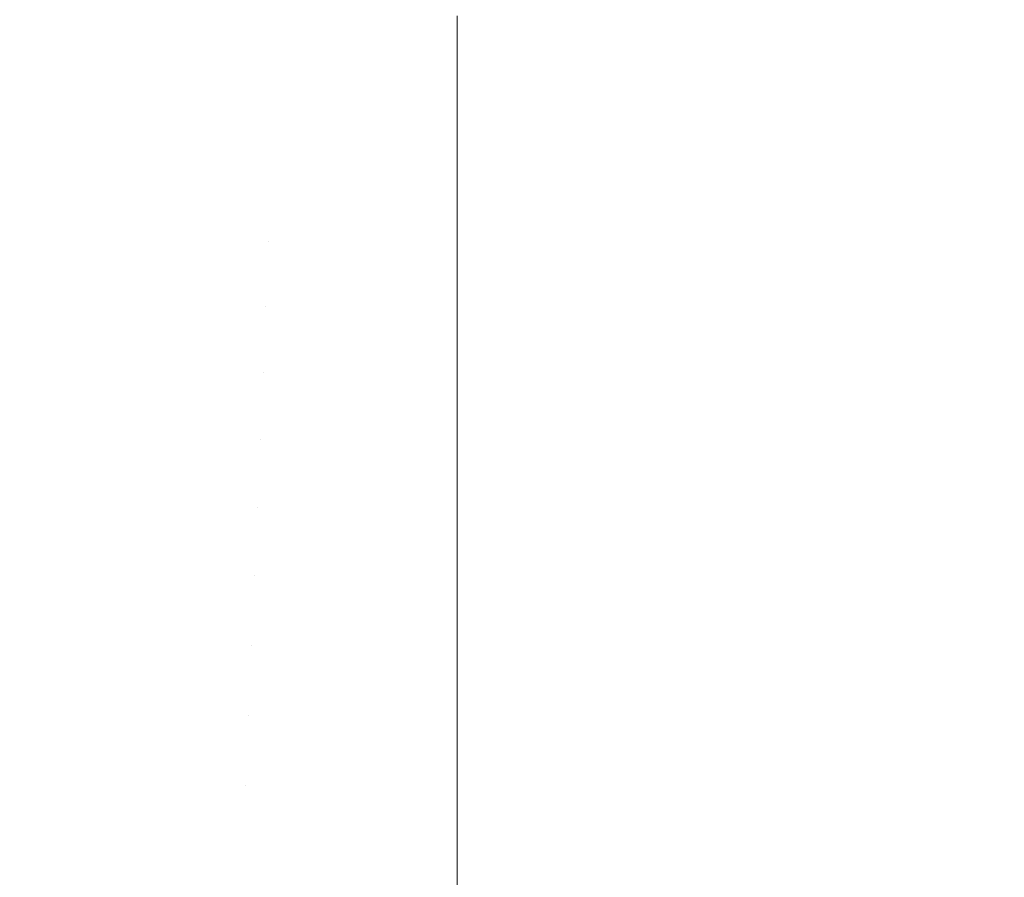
# Model space of a CAD drawing. Header units: centimetres. Extents: x -26.3 to 27.5, y 5.9 to 64.6.
# Tile 113 of 256: x -8.0121 to -7.9546, y 6.1036 to 6.1537. Entities that reach past the tile are written whole.
import ezdxf

# ---------------------------------------------------------------- set-up
doc = ezdxf.new("R2010")
doc.units = ezdxf.units.CM
doc.header["$LTSCALE"] = 2.54
doc.layers.add('Lucido design-1', color=7, linetype='Continuous')

# ---------------------------------------------------------------- blocks, each defined once
blk = doc.blocks.new('Gruppo-3-1')
at = {"color": 7, "linetype": 'Continuous', "lineweight": 9}
for points in [[(-25.986537, 7.600212, -743.114164), (-25.986537, 6.000212, -743.114164), (27.113463, 6.000212, -743.114164), (27.113463, 7.600212, -743.114164)], [(-25.986537, 7.600212, -779.214164), (-25.986537, 6.000212, -779.214164), (27.113463, 6.000212, -779.214164), (27.113463, 7.600212, -779.214164)]]:
    blk.add_3dface(points, dxfattribs=at)
for points, invisible_edges in [([(-8.007632, 6.152369, -743.900026), (-8.018132, 6.153488, -743.900026), (-8.01769, 6.156934, -743.897854), (-8.007337, 6.155832, -743.897854)], 15), ([(-8.007632, 6.152369, -780.000026), (-8.018132, 6.153488, -780.000026), (-8.01769, 6.156934, -779.997854), (-8.007337, 6.155832, -779.997854)], 15), ([(-7.997094, 6.151697, -743.900026), (-8.007632, 6.152369, -743.900026), (-8.007337, 6.155832, -743.897854), (-7.996947, 6.155169, -743.897854)], 15), ([(-7.997094, 6.151697, -780.000026), (-8.007632, 6.152369, -780.000026), (-8.007337, 6.155832, -779.997854), (-7.996947, 6.155169, -779.997854)], 15), ([(-7.986537, 6.153933, -743.898488), (-7.986537, 6.151473, -743.900026), (-7.997094, 6.151697, -743.900026), (-7.996947, 6.155169, -743.897854)], 14), ([(-7.986537, 6.153933, -779.998488), (-7.986537, 6.151473, -780.000026), (-7.997094, 6.151697, -780.000026), (-7.996947, 6.155169, -779.997854)], 14), ([(-7.986537, 6.151473, -743.900026), (-7.986537, 6.153933, -743.898488), (9.113463, 6.153933, -743.898488), (9.113463, 6.151473, -743.900026)], 10), ([(-7.986537, 6.151473, -780.000026), (-7.986537, 6.153933, -779.998488), (9.113463, 6.153933, -779.998488), (9.113463, 6.151473, -780.000026)], 10), ([(-8.007934, 6.148818, -743.902056), (-8.018584, 6.149952, -743.902056), (-8.018132, 6.153488, -743.900026), (-8.007632, 6.152369, -743.900026)], 15), ([(-8.007934, 6.148818, -780.002056), (-8.018584, 6.149952, -780.002056), (-8.018132, 6.153488, -780.000026), (-8.007632, 6.152369, -780.000026)], 15), ([(-7.997245, 6.148136, -743.902056), (-8.007934, 6.148818, -743.902056), (-8.007632, 6.152369, -743.900026), (-7.997094, 6.151697, -743.900026)], 15), ([(-7.997245, 6.148136, -780.002056), (-8.007934, 6.148818, -780.002056), (-8.007632, 6.152369, -780.000026), (-7.997094, 6.151697, -780.000026)], 15), ([(-7.986537, 6.150202, -743.90075), (-7.986537, 6.147909, -743.902056), (-7.997245, 6.148136, -743.902056), (-7.997094, 6.151697, -743.900026)], 14), ([(-7.986537, 6.150202, -780.00075), (-7.986537, 6.147909, -780.002056), (-7.997245, 6.148136, -780.002056), (-7.997094, 6.151697, -780.000026)], 14), ([(-7.997094, 6.151697, -743.900026), (-7.986537, 6.151473, -743.900026), (-7.986537, 6.150202, -743.90075)], 9), ([(-7.997094, 6.151697, -780.000026), (-7.986537, 6.151473, -780.000026), (-7.986537, 6.150202, -780.00075)], 9), ([(9.113463, 6.151473, -743.900026), (9.113463, 6.150202, -743.90075), (-7.986537, 6.150202, -743.90075), (-7.986537, 6.151473, -743.900026)], 10), ([(9.113463, 6.151473, -780.000026), (9.113463, 6.150202, -780.00075), (-7.986537, 6.150202, -780.00075), (-7.986537, 6.151473, -780.000026)], 10), ([(-7.986537, 6.147909, -743.902056), (-7.986537, 6.150202, -743.90075), (9.113463, 6.150202, -743.90075), (9.113463, 6.147909, -743.902056)], 10), ([(-7.986537, 6.147909, -780.002056), (-7.986537, 6.150202, -780.00075), (9.113463, 6.150202, -780.00075), (9.113463, 6.147909, -780.002056)], 10), ([(-8.008244, 6.145183, -743.90394), (-8.019048, 6.146334, -743.90394), (-8.018584, 6.149952, -743.902056), (-8.007934, 6.148818, -743.902056)], 15), ([(-8.008244, 6.145183, -780.00394), (-8.019048, 6.146334, -780.00394), (-8.018584, 6.149952, -780.002056), (-8.007934, 6.148818, -780.002056)], 15), ([(-7.9974, 6.144492, -743.90394), (-8.008244, 6.145183, -743.90394), (-8.007934, 6.148818, -743.902056), (-7.997245, 6.148136, -743.902056)], 15), ([(-7.9974, 6.144492, -780.00394), (-8.008244, 6.145183, -780.00394), (-8.007934, 6.148818, -780.002056), (-7.997245, 6.148136, -780.002056)], 15), ([(-7.986537, 6.146377, -743.902847), (-7.986537, 6.144261, -743.90394), (-7.9974, 6.144492, -743.90394), (-7.997245, 6.148136, -743.902056)], 14), ([(-7.986537, 6.146377, -780.002847), (-7.986537, 6.144261, -780.00394), (-7.9974, 6.144492, -780.00394), (-7.997245, 6.148136, -780.002056)], 14), ([(-7.997245, 6.148136, -743.902056), (-7.986537, 6.147909, -743.902056), (-7.986537, 6.146377, -743.902847)], 9), ([(-7.997245, 6.148136, -780.002056), (-7.986537, 6.147909, -780.002056), (-7.986537, 6.146377, -780.002847)], 9), ([(9.113463, 6.147909, -743.902056), (9.113463, 6.146377, -743.902847), (-7.986537, 6.146377, -743.902847), (-7.986537, 6.147909, -743.902056)], 10), ([(9.113463, 6.147909, -780.002056), (9.113463, 6.146377, -780.002847), (-7.986537, 6.146377, -780.002847), (-7.986537, 6.147909, -780.002056)], 10), ([(-8.008559, 6.141471, -743.905674), (-8.019521, 6.142639, -743.905674), (-8.019048, 6.146334, -743.90394), (-8.008244, 6.145183, -743.90394)], 15), ([(-8.008559, 6.141471, -780.005674), (-8.019521, 6.142639, -780.005674), (-8.019048, 6.146334, -780.00394), (-8.008244, 6.145183, -780.00394)], 15), ([(-7.986537, 6.144261, -743.90394), (-7.986537, 6.146377, -743.902847), (9.113463, 6.146377, -743.902847), (9.113463, 6.144261, -743.90394)], 10), ([(-7.986537, 6.144261, -780.00394), (-7.986537, 6.146377, -780.002847), (9.113463, 6.146377, -780.002847), (9.113463, 6.144261, -780.00394)], 10), ([(-7.997558, 6.14077, -743.905674), (-8.008559, 6.141471, -743.905674), (-8.008244, 6.145183, -743.90394), (-7.9974, 6.144492, -743.90394)], 15), ([(-7.997558, 6.14077, -780.005674), (-8.008559, 6.141471, -780.005674), (-8.008244, 6.145183, -780.00394), (-7.9974, 6.144492, -780.00394)], 15), ([(-7.997558, 6.14077, -743.905674), (-7.9974, 6.144492, -743.90394), (-7.986537, 6.144261, -743.90394), (-7.986537, 6.142465, -743.904776)], 11), ([(-7.997558, 6.14077, -780.005674), (-7.9974, 6.144492, -780.00394), (-7.986537, 6.144261, -780.00394), (-7.986537, 6.142465, -780.004776)], 11), ([(9.113463, 6.144261, -743.90394), (9.113463, 6.142465, -743.904776), (-7.986537, 6.142465, -743.904776), (-7.986537, 6.144261, -743.90394)], 10), ([(9.113463, 6.144261, -780.00394), (9.113463, 6.142465, -780.004776), (-7.986537, 6.142465, -780.004776), (-7.986537, 6.144261, -780.00394)], 10), ([(-8.008881, 6.137688, -743.907254), (-8.020003, 6.138873, -743.907254), (-8.019521, 6.142639, -743.905674), (-8.008559, 6.141471, -743.905674)], 15), ([(-8.008881, 6.137688, -780.007254), (-8.020003, 6.138873, -780.007254), (-8.019521, 6.142639, -780.005674), (-8.008559, 6.141471, -780.005674)], 15), ([(-7.986537, 6.142465, -743.904776), (-7.986537, 6.140536, -743.905674), (-7.997558, 6.14077, -743.905674)], 10), ([(-7.986537, 6.142465, -780.004776), (-7.986537, 6.140536, -780.005674), (-7.997558, 6.14077, -780.005674)], 10), ([(-7.986537, 6.140536, -743.905674), (-7.986537, 6.142465, -743.904776), (9.113463, 6.142465, -743.904776), (9.113463, 6.140536, -743.905674)], 10), ([(-7.986537, 6.140536, -780.005674), (-7.986537, 6.142465, -780.004776), (9.113463, 6.142465, -780.004776), (9.113463, 6.140536, -780.005674)], 10), ([(-7.997719, 6.136976, -743.907254), (-8.008881, 6.137688, -743.907254), (-8.008559, 6.141471, -743.905674), (-7.997558, 6.14077, -743.905674)], 15), ([(-7.997719, 6.136976, -780.007254), (-8.008881, 6.137688, -780.007254), (-8.008559, 6.141471, -780.005674), (-7.997558, 6.14077, -780.005674)], 15), ([(-7.997719, 6.136976, -743.907254), (-7.997558, 6.14077, -743.905674), (-7.986537, 6.140536, -743.905674), (-7.986537, 6.138472, -743.906533)], 11), ([(-7.997719, 6.136976, -780.007254), (-7.997558, 6.14077, -780.005674), (-7.986537, 6.140536, -780.005674), (-7.986537, 6.138472, -780.006533)], 11), ([(9.113463, 6.140536, -743.905674), (9.113463, 6.138472, -743.906533), (-7.986537, 6.138472, -743.906533), (-7.986537, 6.140536, -743.905674)], 10), ([(9.113463, 6.140536, -780.005674), (9.113463, 6.138472, -780.006533), (-7.986537, 6.138472, -780.006533), (-7.986537, 6.140536, -780.005674)], 10), ([(-8.009209, 6.13384, -743.908678), (-8.020494, 6.135042, -743.908678), (-8.020003, 6.138873, -743.907254), (-8.008881, 6.137688, -743.907254)], 15), ([(-8.009209, 6.13384, -780.008678), (-8.020494, 6.135042, -780.008678), (-8.020003, 6.138873, -780.007254), (-8.008881, 6.137688, -780.007254)], 15), ([(-7.986537, 6.138472, -743.906533), (-7.986537, 6.136739, -743.907254), (-7.997719, 6.136976, -743.907254)], 10), ([(-7.986537, 6.138472, -780.006533), (-7.986537, 6.136739, -780.007254), (-7.997719, 6.136976, -780.007254)], 10), ([(-7.986537, 6.136739, -743.907254), (-7.986537, 6.138472, -743.906533), (9.113463, 6.138472, -743.906533), (9.113463, 6.136739, -743.907254)], 10), ([(-7.986537, 6.136739, -780.007254), (-7.986537, 6.138472, -780.006533), (9.113463, 6.138472, -780.006533), (9.113463, 6.136739, -780.007254)], 10), ([(-7.997883, 6.133118, -743.908678), (-8.009209, 6.13384, -743.908678), (-8.008881, 6.137688, -743.907254), (-7.997719, 6.136976, -743.907254)], 15), ([(-7.997883, 6.133118, -780.008678), (-8.009209, 6.13384, -780.008678), (-8.008881, 6.137688, -780.007254), (-7.997719, 6.136976, -780.007254)], 15), ([(-7.997883, 6.133118, -743.908678), (-7.997719, 6.136976, -743.907254), (-7.986537, 6.136739, -743.907254), (-7.986537, 6.134407, -743.908114)], 11), ([(-7.997883, 6.133118, -780.008678), (-7.997719, 6.136976, -780.007254), (-7.986537, 6.136739, -780.007254), (-7.986537, 6.134407, -780.008114)], 11), ([(9.113463, 6.136739, -743.907254), (9.113463, 6.134407, -743.908114), (-7.986537, 6.134407, -743.908114), (-7.986537, 6.136739, -743.907254)], 10), ([(9.113463, 6.136739, -780.007254), (9.113463, 6.134407, -780.008114), (-7.986537, 6.134407, -780.008114), (-7.986537, 6.136739, -780.007254)], 10), ([(-8.009541, 6.129934, -743.909944), (-8.020992, 6.131154, -743.909944), (-8.020494, 6.135042, -743.908678), (-8.009209, 6.13384, -743.908678)], 15), ([(-8.009541, 6.129934, -780.009944), (-8.020992, 6.131154, -780.009944), (-8.020494, 6.135042, -780.008678), (-8.009209, 6.13384, -780.008678)], 15), ([(-7.986537, 6.134407, -743.908114), (-7.986537, 6.132877, -743.908678), (-7.997883, 6.133118, -743.908678)], 10), ([(-7.986537, 6.134407, -780.008114), (-7.986537, 6.132877, -780.008678), (-7.997883, 6.133118, -780.008678)], 10), ([(-7.986537, 6.132877, -743.908678), (-7.986537, 6.134407, -743.908114), (9.113463, 6.134407, -743.908114), (9.113463, 6.132877, -743.908678)], 10), ([(-7.986537, 6.132877, -780.008678), (-7.986537, 6.134407, -780.008114), (9.113463, 6.134407, -780.008114), (9.113463, 6.132877, -780.008678)], 10), ([(-7.99805, 6.129201, -743.909944), (-8.009541, 6.129934, -743.909944), (-8.009209, 6.13384, -743.908678), (-7.997883, 6.133118, -743.908678)], 15), ([(-7.99805, 6.129201, -780.009944), (-8.009541, 6.129934, -780.009944), (-8.009209, 6.13384, -780.008678), (-7.997883, 6.133118, -780.008678)], 15), ([(-7.99805, 6.129201, -743.909944), (-7.997883, 6.133118, -743.908678), (-7.986537, 6.132877, -743.908678), (-7.986537, 6.130277, -743.909518)], 11), ([(-7.99805, 6.129201, -780.009944), (-7.997883, 6.133118, -780.008678), (-7.986537, 6.132877, -780.008678), (-7.986537, 6.130277, -780.009518)], 11), ([(9.113463, 6.132877, -743.908678), (9.113463, 6.130277, -743.909518), (-7.986537, 6.130277, -743.909518), (-7.986537, 6.132877, -743.908678)], 10), ([(9.113463, 6.132877, -780.008678), (9.113463, 6.130277, -780.009518), (-7.986537, 6.130277, -780.009518), (-7.986537, 6.132877, -780.008678)], 10), ([(-8.009878, 6.125975, -743.911047), (-8.021496, 6.127213, -743.911047), (-8.020992, 6.131154, -743.909944), (-8.009541, 6.129934, -743.909944)], 15), ([(-8.009878, 6.125975, -780.011047), (-8.021496, 6.127213, -780.011047), (-8.020992, 6.131154, -780.009944), (-8.009541, 6.129934, -780.009944)], 15), ([(-7.986537, 6.130277, -743.909518), (-7.986537, 6.128957, -743.909944), (-7.99805, 6.129201, -743.909944)], 10), ([(-7.986537, 6.130277, -780.009518), (-7.986537, 6.128957, -780.009944), (-7.99805, 6.129201, -780.009944)], 10), ([(-7.986537, 6.128957, -743.909944), (-7.986537, 6.130277, -743.909518), (9.113463, 6.130277, -743.909518), (9.113463, 6.128957, -743.909944)], 10), ([(-7.986537, 6.128957, -780.009944), (-7.986537, 6.130277, -780.009518), (9.113463, 6.130277, -780.009518), (9.113463, 6.128957, -780.009944)], 10), ([(-7.998218, 6.125232, -743.911047), (-8.009878, 6.125975, -743.911047), (-8.009541, 6.129934, -743.909944), (-7.99805, 6.129201, -743.909944)], 15), ([(-7.998218, 6.125232, -780.011047), (-8.009878, 6.125975, -780.011047), (-8.009541, 6.129934, -780.009944), (-7.99805, 6.129201, -780.009944)], 15), ([(-7.998218, 6.125232, -743.911047), (-7.99805, 6.129201, -743.909944), (-7.986537, 6.128957, -743.909944), (-7.986537, 6.126089, -743.91074)], 11), ([(-7.998218, 6.125232, -780.011047), (-7.99805, 6.129201, -780.009944), (-7.986537, 6.128957, -780.009944), (-7.986537, 6.126089, -780.01074)], 11), ([(9.113463, 6.128957, -743.909944), (9.113463, 6.126089, -743.91074), (-7.986537, 6.126089, -743.91074), (-7.986537, 6.128957, -743.909944)], 10), ([(9.113463, 6.128957, -780.009944), (9.113463, 6.126089, -780.01074), (-7.986537, 6.126089, -780.01074), (-7.986537, 6.128957, -780.009944)], 10), ([(-8.010219, 6.121971, -743.911987), (-8.022007, 6.123227, -743.911987), (-8.021496, 6.127213, -743.911047), (-8.009878, 6.125975, -743.911047)], 15), ([(-8.010219, 6.121971, -780.011987), (-8.022007, 6.123227, -780.011987), (-8.021496, 6.127213, -780.011047), (-8.009878, 6.125975, -780.011047)], 15), ([(-7.986537, 6.126089, -743.91074), (-7.986537, 6.124984, -743.911047), (-7.998218, 6.125232, -743.911047)], 10), ([(-7.986537, 6.126089, -780.01074), (-7.986537, 6.124984, -780.011047), (-7.998218, 6.125232, -780.011047)], 10), ([(-7.986537, 6.124984, -743.911047), (-7.986537, 6.126089, -743.91074), (9.113463, 6.126089, -743.91074), (9.113463, 6.124984, -743.911047)], 10), ([(-7.986537, 6.124984, -780.011047), (-7.986537, 6.126089, -780.01074), (9.113463, 6.126089, -780.01074), (9.113463, 6.124984, -780.011047)], 10), ([(-7.998389, 6.121217, -743.911987), (-8.010219, 6.121971, -743.911987), (-8.009878, 6.125975, -743.911047), (-7.998218, 6.125232, -743.911047)], 15), ([(-7.998389, 6.121217, -780.011987), (-8.010219, 6.121971, -780.011987), (-8.009878, 6.125975, -780.011047), (-7.998218, 6.125232, -780.011047)], 15), ([(-7.998389, 6.121217, -743.911987), (-7.998218, 6.125232, -743.911047), (-7.986537, 6.124984, -743.911047), (-7.986537, 6.121853, -743.911779)], 11), ([(-7.998389, 6.121217, -780.011987), (-7.998218, 6.125232, -780.011047), (-7.986537, 6.124984, -780.011047), (-7.986537, 6.121853, -780.011779)], 11), ([(9.113463, 6.124984, -743.911047), (9.113463, 6.121853, -743.911779), (-7.986537, 6.121853, -743.911779), (-7.986537, 6.124984, -743.911047)], 10), ([(9.113463, 6.124984, -780.011047), (9.113463, 6.121853, -780.011779), (-7.986537, 6.121853, -780.011779), (-7.986537, 6.124984, -780.011047)], 10), ([(-8.010563, 6.117929, -743.91276), (-8.022522, 6.119203, -743.91276), (-8.022007, 6.123227, -743.911987), (-8.010219, 6.121971, -743.911987)], 15), ([(-8.010563, 6.117929, -780.01276), (-8.022522, 6.119203, -780.01276), (-8.022007, 6.123227, -780.011987), (-8.010219, 6.121971, -780.011987)], 15), ([(-7.998561, 6.117163, -743.91276), (-8.010563, 6.117929, -743.91276), (-8.010219, 6.121971, -743.911987), (-7.998389, 6.121217, -743.911987)], 15), ([(-7.998561, 6.117163, -780.01276), (-8.010563, 6.117929, -780.01276), (-8.010219, 6.121971, -780.011987), (-7.998389, 6.121217, -780.011987)], 15), ([(-7.986537, 6.121853, -743.911779), (-7.986537, 6.120965, -743.911987), (-7.998389, 6.121217, -743.911987)], 10), ([(-7.986537, 6.121853, -780.011779), (-7.986537, 6.120965, -780.011987), (-7.998389, 6.121217, -780.011987)], 10), ([(-7.986537, 6.120965, -743.911987), (-7.986537, 6.121853, -743.911779), (9.113463, 6.121853, -743.911779), (9.113463, 6.120965, -743.911987)], 10), ([(-7.986537, 6.120965, -780.011987), (-7.986537, 6.121853, -780.011779), (9.113463, 6.121853, -780.011779), (9.113463, 6.120965, -780.011987)], 10), ([(-7.998561, 6.117163, -743.91276), (-7.998389, 6.121217, -743.911987), (-7.986537, 6.120965, -743.911987), (-7.986537, 6.117575, -743.912633)], 11), ([(-7.998561, 6.117163, -780.01276), (-7.998389, 6.121217, -780.011987), (-7.986537, 6.120965, -780.011987), (-7.986537, 6.117575, -780.012633)], 11), ([(9.113463, 6.120965, -743.911987), (9.113463, 6.117575, -743.912633), (-7.986537, 6.117575, -743.912633), (-7.986537, 6.120965, -743.911987)], 10), ([(9.113463, 6.120965, -780.011987), (9.113463, 6.117575, -780.012633), (-7.986537, 6.117575, -780.012633), (-7.986537, 6.120965, -780.011987)], 10), ([(-8.01091, 6.113854, -743.913366), (-8.023041, 6.115146, -743.913366), (-8.022522, 6.119203, -743.91276), (-8.010563, 6.117929, -743.91276)], 15), ([(-8.01091, 6.113854, -780.013366), (-8.023041, 6.115146, -780.013366), (-8.022522, 6.119203, -780.01276), (-8.010563, 6.117929, -780.01276)], 15), ([(-7.998735, 6.113078, -743.913366), (-8.01091, 6.113854, -743.913366), (-8.010563, 6.117929, -743.91276), (-7.998561, 6.117163, -743.91276)], 15), ([(-7.998735, 6.113078, -780.013366), (-8.01091, 6.113854, -780.013366), (-8.010563, 6.117929, -780.01276), (-7.998561, 6.117163, -780.01276)], 15), ([(-7.986537, 6.117575, -743.912633), (-7.986537, 6.116908, -743.91276), (-7.998561, 6.117163, -743.91276)], 10), ([(-7.986537, 6.117575, -780.012633), (-7.986537, 6.116908, -780.01276), (-7.998561, 6.117163, -780.01276)], 10), ([(-7.986537, 6.116908, -743.91276), (-7.986537, 6.117575, -743.912633), (9.113463, 6.117575, -743.912633), (9.113463, 6.116908, -743.91276)], 10), ([(-7.986537, 6.116908, -780.01276), (-7.986537, 6.117575, -780.012633), (9.113463, 6.117575, -780.012633), (9.113463, 6.116908, -780.01276)], 10), ([(-7.998735, 6.113078, -743.913366), (-7.998561, 6.117163, -743.91276), (-7.986537, 6.116908, -743.91276), (-7.986537, 6.113263, -743.9133)], 11), ([(-7.998735, 6.113078, -780.013366), (-7.998561, 6.117163, -780.01276), (-7.986537, 6.116908, -780.01276), (-7.986537, 6.113263, -780.0133)], 11), ([(9.113463, 6.116908, -743.91276), (9.113463, 6.113263, -743.9133), (-7.986537, 6.113263, -743.9133), (-7.986537, 6.116908, -743.91276)], 10), ([(9.113463, 6.116908, -780.01276), (9.113463, 6.113263, -780.0133), (-7.986537, 6.113263, -780.0133), (-7.986537, 6.116908, -780.01276)], 10), ([(-8.011259, 6.109755, -743.913803), (-8.023564, 6.111065, -743.913803), (-8.023041, 6.115146, -743.913366), (-8.01091, 6.113854, -743.913366)], 15), ([(-8.011259, 6.109755, -780.013803), (-8.023564, 6.111065, -780.013803), (-8.023041, 6.115146, -780.013366), (-8.01091, 6.113854, -780.013366)], 15), ([(-7.998909, 6.108967, -743.913803), (-8.011259, 6.109755, -743.913803), (-8.01091, 6.113854, -743.913366), (-7.998735, 6.113078, -743.913366)], 15), ([(-7.998909, 6.108967, -780.013803), (-8.011259, 6.109755, -780.013803), (-8.01091, 6.113854, -780.013366), (-7.998735, 6.113078, -780.013366)], 15), ([(-7.998909, 6.108967, -743.913803), (-7.998735, 6.113078, -743.913366), (-7.986537, 6.112819, -743.913366), (-7.986537, 6.108927, -743.913779)], 11), ([(-7.998909, 6.108967, -780.013803), (-7.998735, 6.113078, -780.013366), (-7.986537, 6.112819, -780.013366), (-7.986537, 6.108927, -780.013779)], 11), ([(-7.986537, 6.113263, -743.9133), (-7.986537, 6.112819, -743.913366), (-7.998735, 6.113078, -743.913366)], 10), ([(-7.986537, 6.113263, -780.0133), (-7.986537, 6.112819, -780.013366), (-7.998735, 6.113078, -780.013366)], 10), ([(-7.986537, 6.112819, -743.913366), (-7.986537, 6.113263, -743.9133), (9.113463, 6.113263, -743.9133), (9.113463, 6.112819, -743.913366)], 10), ([(-7.986537, 6.112819, -780.013366), (-7.986537, 6.113263, -780.0133), (9.113463, 6.113263, -780.0133), (9.113463, 6.112819, -780.013366)], 10), ([(9.113463, 6.112819, -743.913366), (9.113463, 6.108927, -743.913779), (-7.986537, 6.108927, -743.913779), (-7.986537, 6.112819, -743.913366)], 10), ([(9.113463, 6.112819, -780.013366), (9.113463, 6.108927, -780.013779), (-7.986537, 6.108927, -780.013779), (-7.986537, 6.112819, -780.013366)], 10), ([(-8.011609, 6.105637, -743.914069), (-8.024089, 6.106966, -743.914069), (-8.023564, 6.111065, -743.913803), (-8.011259, 6.109755, -743.913803)], 15), ([(-8.011609, 6.105637, -780.014069), (-8.024089, 6.106966, -780.014069), (-8.023564, 6.111065, -780.013803), (-8.011259, 6.109755, -780.013803)], 15), ([(-7.999085, 6.104838, -743.914069), (-8.011609, 6.105637, -743.914069), (-8.011259, 6.109755, -743.913803), (-7.998909, 6.108967, -743.913803)], 15), ([(-7.999085, 6.104838, -780.014069), (-8.011609, 6.105637, -780.014069), (-8.011259, 6.109755, -780.013803), (-7.998909, 6.108967, -780.013803)], 15), ([(-7.986537, 6.104572, -743.914069), (-7.999085, 6.104838, -743.914069), (-7.998909, 6.108967, -743.913803), (-7.986537, 6.108704, -743.913803)], 7), ([(-7.986537, 6.104572, -780.014069), (-7.999085, 6.104838, -780.014069), (-7.998909, 6.108967, -780.013803), (-7.986537, 6.108704, -780.013803)], 7), ([(-7.986537, 6.108927, -743.913779), (-7.986537, 6.108704, -743.913803), (-7.998909, 6.108967, -743.913803)], 10), ([(-7.986537, 6.108927, -780.013779), (-7.986537, 6.108704, -780.013803), (-7.998909, 6.108967, -780.013803)], 10), ([(-7.986537, 6.108704, -743.913803), (-7.986537, 6.108927, -743.913779), (9.113463, 6.108927, -743.913779), (9.113463, 6.108704, -743.913803)], 10), ([(-7.986537, 6.108704, -780.013803), (-7.986537, 6.108927, -780.013779), (9.113463, 6.108927, -780.013779), (9.113463, 6.108704, -780.013803)], 10), ([(9.113463, 6.108704, -743.913803), (9.113463, 6.104574, -743.914069), (-7.986537, 6.104574, -743.914069), (-7.986537, 6.108704, -743.913803)], 10), ([(9.113463, 6.108704, -780.013803), (9.113463, 6.104574, -780.014069), (-7.986537, 6.104574, -780.014069), (-7.986537, 6.108704, -780.013803)], 10), ([(-8.011979, 6.101293, -743.914164), (-8.024643, 6.102642, -743.914164), (-8.024089, 6.106966, -743.914069), (-8.011609, 6.105637, -743.914069)], 14), ([(-8.011979, 6.101293, -780.014164), (-8.024643, 6.102642, -780.014164), (-8.024089, 6.106966, -780.014069), (-8.011609, 6.105637, -780.014069)], 14), ([(-7.99927, 6.100482, -743.914164), (-8.011979, 6.101293, -743.914164), (-8.011609, 6.105637, -743.914069), (-7.999085, 6.104838, -743.914069)], 14), ([(-7.99927, 6.100482, -780.014164), (-8.011979, 6.101293, -780.014164), (-8.011609, 6.105637, -780.014069), (-7.999085, 6.104838, -780.014069)], 14), ([(-7.986537, 6.100212, -743.914164), (-7.99927, 6.100482, -743.914164), (-7.999085, 6.104838, -743.914069), (-7.986537, 6.104572, -743.914069)], 6), ([(-7.986537, 6.100212, -780.014164), (-7.99927, 6.100482, -780.014164), (-7.999085, 6.104838, -780.014069), (-7.986537, 6.104572, -780.014069)], 6), ([(-7.986537, 6.104574, -743.914069), (9.113463, 6.104574, -743.914069), (9.113463, 6.100212, -743.914164), (-7.986537, 6.100212, -743.914164)], 1), ([(-7.986537, 6.104574, -780.014069), (9.113463, 6.104574, -780.014069), (9.113463, 6.100212, -780.014164), (-7.986537, 6.100212, -780.014164)], 1)]:
    blk.add_3dface(points, dxfattribs=dict(at, invisible_edges=invisible_edges))
blk = doc.blocks.new('Gruppo-4-1')
at = {"color": 7}
blk.add_blockref('Gruppo-3-1', (0, 0), dxfattribs=at)

msp = doc.modelspace()

# ---------------------------------------------------------------- block references
at = {"layer": 'Lucido design-1', "color": 7}
msp.add_blockref('Gruppo-4-1', (0, 0), dxfattribs=at)

doc.saveas('drawing.dxf')
